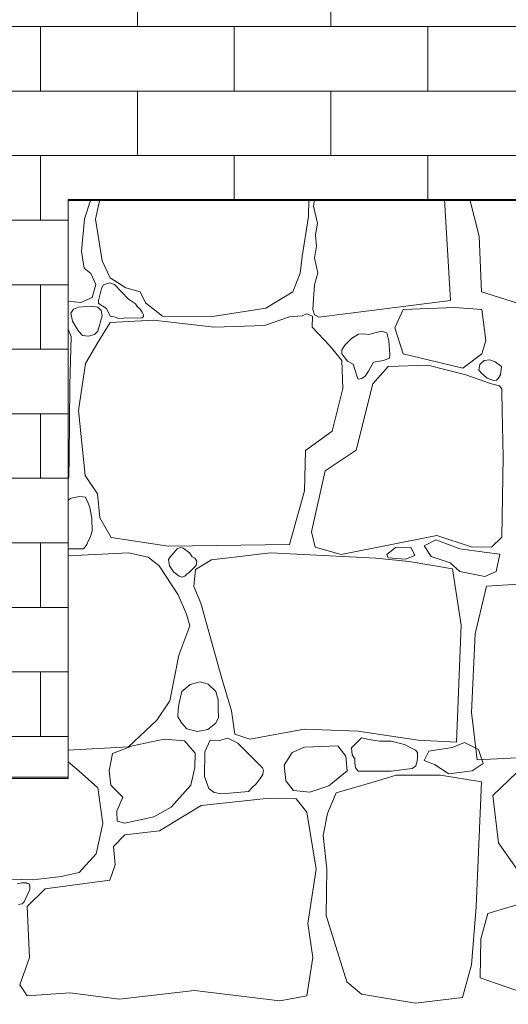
# Model space of a CAD drawing. Header units: millimetres. Extents: x 67877 to 166263, y -957 to 33454.
# Tile 24 of 98: x 76210 to 76717, y 3525 to 4547. Entities that reach past the tile are written whole.
import ezdxf

# ---------------------------------------------------------------- set-up
doc = ezdxf.new("R2010")
doc.units = ezdxf.units.MM
doc.linetypes.add('Wipeout_Contour', pattern=[1000, 0, -1000])
for name, color, linetype, lineweight in [('0_Nr_pióra__102', 9, 'Continuous', 5), ('0_Nr_pióra__2', 8, 'Continuous', 5), ('_elementy3d_Nr_pióra__102', 9, 'Continuous', 5), ('_elementy3d_Nr_pióra__2', 8, 'Continuous', 5)]:
    doc.layers.add(name, color=color, linetype=linetype, lineweight=lineweight)
doc.layers.add('_elementy3d', color=7, linetype='Continuous')

# ---------------------------------------------------------------- blocks, each defined once
blk = doc.blocks.new('*X24', base_point=(739731.4, 4226.7))
at = {"layer": '_elementy3d_Nr_pióra__102', "linetype": 'Continuous'}
for p, q in [((764539.1, 1477.9), (764545.6, 1498)), ((764554.9, 1498), (764550.5, 1477.4)), ((764771.6, 1480.1), (764772.1, 1498)), ((764778.1, 1498), (764777, 1490.9)), ((764919.1, 1393), (764912.8, 1498)), ((764949, 1459.9), (764939.4, 1498)), ((764777, 1490.9), (764781, 1473.4)), ((764536.1, 1444), (764539.1, 1477.9)), ((764550.5, 1477.4), (764557.4, 1434.1)), ((764765.2, 1438.8), (764771.6, 1480.1)), ((764781, 1473.4), (764779.1, 1461.3)), ((764779.1, 1461.3), (764780.2, 1449.4)), ((764951.3, 1401.9), (764949, 1459.9)), ((764538.8, 1426.6), (764536.1, 1444)), ((764780.2, 1449.4), (764778, 1437)), ((764557.4, 1434.1), (764565.8, 1416.7)), ((764763.2, 1421.4), (764765.2, 1438.8)), ((764778, 1437), (764781.3, 1421.8)), ((764545.8, 1421.2), (764538.8, 1426.6)), ((764551, 1409.8), (764545.8, 1421.2)), ((764755.3, 1402.1), (764763.2, 1421.4)), ((764781.3, 1421.8), (764777.9, 1409.4)), ((764565, 1411.4), (764559, 1409.3)), ((764570.2, 1409.8), (764565, 1411.4)), ((764565.8, 1416.7), (764581.9, 1406.1)), ((764547, 1396.2), (764551, 1409.8)), ((764556.7, 1405.6), (764553.6, 1393.2)), ((764559, 1409.3), (764556.7, 1405.6)), ((764584.8, 1394.5), (764570.2, 1409.8)), ((764581.9, 1406.1), (764596.8, 1402.1)), ((764596.8, 1402.1), (764602.5, 1390.5)), ((764727.5, 1385), (764755.3, 1402.1)), ((764777.9, 1409.4), (764776.8, 1394.3)), ((765040.3, 1373.9), (764951.3, 1401.9)), ((764522.2, 1392.4), (764535.3, 1391)), ((764535.3, 1391), (764547, 1396.2)), ((764553.6, 1393.2), (764553.8, 1390.2)), ((764587.9, 1392.2), (764584.8, 1394.5)), ((764592.2, 1389.5), (764587.9, 1392.2)), ((764602.5, 1390.5), (764620.1, 1376.9)), ((764776.8, 1394.3), (764776.3, 1383.6)), ((764782.3, 1375.9), (764919.1, 1393)), ((764527.7, 1384), (764525, 1380)), ((764525, 1380), (764526.7, 1371.5)), ((764532.9, 1386), (764527.7, 1384)), ((764545.5, 1387.3), (764532.9, 1386)), ((764552.9, 1386), (764545.5, 1387.3)), ((764556.5, 1382.6), (764552.9, 1386)), ((764553.8, 1390.2), (764555.7, 1388.5)), ((764555.7, 1388.5), (764561.8, 1384.8)), ((764557.5, 1377.2), (764556.5, 1382.6)), ((764561.8, 1384.8), (764565.7, 1376.8)), ((764593.7, 1386.7), (764592.2, 1389.5)), ((764596.8, 1384.1), (764593.7, 1386.7)), ((764599, 1380.9), (764596.8, 1384.1)), ((764600.3, 1378.2), (764599, 1380.9)), ((764672.1, 1376.4), (764727.5, 1385)), ((764776.3, 1383.6), (764778, 1378)), ((764870, 1383.6), (764861.4, 1364.6)), ((764923.3, 1385.6), (764870, 1383.6)), ((764951.7, 1383.6), (764923.3, 1385.6)), ((764955.7, 1351.4), (764951.7, 1383.6)), ((764526.7, 1371.5), (764532.9, 1361.3)), ((764552.9, 1361.3), (764557.5, 1377.2)), ((764565.8, 1370.2), (764552.9, 1349.6)), ((764565.7, 1376.8), (764571.2, 1375.6)), ((764610.9, 1372.7), (764565.8, 1370.2)), ((764571.2, 1375.6), (764574.6, 1374.3)), ((764574.6, 1374.3), (764579.5, 1374.6)), ((764579.5, 1374.6), (764598.9, 1375.1)), ((764598.9, 1375.1), (764600.3, 1376.3)), ((764600.3, 1376.3), (764600.3, 1378.2)), ((764673.8, 1365.5), (764610.9, 1372.7)), ((764620.1, 1376.9), (764672.1, 1376.4)), ((764752.1, 1376.1), (764726.1, 1367.2)), ((764765.1, 1377), (764752.1, 1376.1)), ((764769.6, 1379.3), (764765.1, 1377)), ((764775.9, 1376.6), (764769.6, 1379.3)), ((764775.6, 1365.5), (764775.9, 1376.6)), ((764778, 1378), (764782.3, 1375.9)), ((764525.2, 1355.7), (764522.2, 1363.3)), ((764532.9, 1361.3), (764536.9, 1356.6)), ((764549.4, 1357.9), (764552.9, 1361.3)), ((764726.1, 1367.2), (764673.8, 1365.5)), ((764793.9, 1345.9), (764775.6, 1365.5)), ((764847.5, 1361.3), (764834.1, 1357.8)), ((764853.1, 1359.4), (764847.5, 1361.3)), ((764861.4, 1364.6), (764870, 1337.6)), ((764523.9, 1305.2), (764525.2, 1355.7)), ((764536.9, 1356.6), (764543.4, 1355.9)), ((764552.9, 1349.6), (764540.1, 1327.8)), ((764543.4, 1355.9), (764549.4, 1357.9)), ((764816.5, 1353.6), (764809.8, 1346.9)), ((764823.8, 1358.2), (764816.5, 1353.6)), ((764828.4, 1358.3), (764823.8, 1358.2)), ((764834.1, 1357.8), (764828.4, 1358.3)), ((764855.3, 1351), (764853.1, 1359.4)), ((764856.2, 1337.4), (764855.3, 1351)), ((764951.7, 1337.6), (764955.7, 1351.4)), ((764806.3, 1330.8), (764793.9, 1345.9)), ((764809.8, 1346.9), (764806.3, 1341.8)), ((764806.3, 1341.8), (764806.3, 1337.6)), ((764806.3, 1337.6), (764812.2, 1330)), ((764807.3, 1301.8), (764806.3, 1330.8)), ((764812.2, 1330), (764818.2, 1327)), ((764834.1, 1319.6), (764839.1, 1328.9)), ((764839.1, 1328.9), (764849.7, 1330.7)), ((764849.7, 1330.7), (764855.9, 1333.3)), ((764855.9, 1333.3), (764856.2, 1337.4)), ((764870, 1337.6), (764931.9, 1322.9)), ((764931.9, 1322.9), (764951.7, 1337.6)), ((764949.6, 1326.7), (764954, 1330.7)), ((764954, 1330.7), (764960, 1331.4)), ((764960, 1331.4), (764965.5, 1329.5)), ((764965.5, 1329.5), (764972.2, 1324.4)), ((764540.1, 1327.8), (764532.9, 1279)), ((764818.2, 1327), (764821.9, 1314.7)), ((764830.6, 1314.6), (764834.1, 1319.6)), ((764854.4, 1324.4), (764838.5, 1306.5)), ((764895.5, 1325.8), (764854.4, 1324.4)), ((764935.1, 1315.7), (764895.5, 1325.8)), ((764948.6, 1320.8), (764949.6, 1326.7)), ((764951.7, 1317.1), (764948.6, 1320.8)), ((764972.2, 1324.4), (764971, 1315.8)), ((764821.9, 1314.7), (764823.3, 1311.4)), ((764823.3, 1311.4), (764827.2, 1311.9)), ((764827.2, 1311.9), (764830.6, 1314.6)), ((764961.9, 1306.5), (764935.1, 1315.7)), ((764957.2, 1312.4), (764951.7, 1317.1)), ((764963.9, 1310), (764957.2, 1312.4)), ((764966.9, 1310.4), (764963.9, 1310)), ((764968.5, 1312.1), (764966.9, 1310.4)), ((764971, 1315.8), (764968.5, 1312.1)), ((764523.1, 1229.9), (764523.9, 1305.2)), ((764796.2, 1257.5), (764807.3, 1301.8)), ((764838.5, 1306.5), (764821.2, 1237.7)), ((764969.9, 1304.3), (764961.9, 1306.5)), ((764972.4, 1301.2), (764969.9, 1304.3)), ((764972.5, 1298.8), (764972.4, 1301.2)), ((764972.8, 1278.5), (764972.5, 1298.8)), ((764532.9, 1279), (764539.8, 1211.4)), ((764973.7, 1230.7), (764972.8, 1278.5)), ((764768.7, 1237.2), (764796.2, 1257.5)), ((764767.7, 1195.3), (764768.7, 1237.2)), ((764821.2, 1237.7), (764789, 1216.1)), ((764522.7, 1209.7), (764523.1, 1229.9)), ((764972.3, 1147.3), (764973.7, 1230.7)), ((764522.2, 1208.6), (764522.7, 1209.7)), ((764539.8, 1211.4), (764552.7, 1192.3)), ((764789, 1216.1), (764774.9, 1153)), ((764525.3, 1187.7), (764522.2, 1185.9)), ((764534, 1189.6), (764525.3, 1187.7)), ((764540.2, 1188.8), (764534, 1189.6)), ((764542.8, 1182.7), (764540.2, 1188.8)), ((764552.7, 1192.3), (764555.2, 1167.3)), ((764752.1, 1139.8), (764767.7, 1195.3)), ((764544.6, 1178), (764542.8, 1182.7)), ((764546.7, 1166.7), (764544.6, 1178)), ((764547.2, 1153.4), (764546.7, 1166.7)), ((764555.2, 1167.3), (764566.8, 1147)), ((764542.8, 1143.1), (764545, 1146.9)), ((764545, 1146.9), (764547.2, 1153.4)), ((764566.8, 1147), (764626, 1137.9)), ((764774.9, 1153), (764778.6, 1136.9)), ((764805.8, 1129.4), (764904.9, 1149.2)), ((764904.9, 1149.2), (764940.6, 1137.4)), ((764961.9, 1136.9), (764972.3, 1147.3)), ((764522.2, 1135.4), (764522.4, 1135.2)), ((764522.4, 1135.2), (764529.9, 1135.2)), ((764529.9, 1135.2), (764538.1, 1135.3)), ((764538.1, 1135.3), (764539.8, 1137.4)), ((764539.8, 1137.4), (764541.5, 1139.7)), ((764541.5, 1139.7), (764542.8, 1143.1)), ((764626, 1137.9), (764752.1, 1139.8)), ((764635.3, 1135.2), (764631.9, 1130.9)), ((764638.4, 1136.5), (764635.3, 1135.2)), ((764641.6, 1135.9), (764638.4, 1136.5)), ((764648, 1130.9), (764641.6, 1135.9)), ((764778.6, 1136.9), (764805.8, 1129.4)), ((764853.1, 1129.2), (764862.2, 1136.6)), ((764862.2, 1136.6), (764878.1, 1137.1)), ((764878.1, 1137.1), (764882.2, 1128.3)), ((764904, 1144.5), (764891.9, 1138.3)), ((764891.9, 1138.3), (764899, 1127.1)), ((764928.7, 1135.1), (764904, 1144.5)), ((764954, 1131.6), (764928.7, 1135.1)), ((764940.6, 1137.4), (764961.9, 1136.9)), ((764584.8, 1130.9), (764522.2, 1127.8)), ((764605.4, 1126.5), (764584.8, 1130.9)), ((764616.8, 1117.5), (764605.4, 1126.5)), ((764628.3, 1127.2), (764626.2, 1124)), ((764631.9, 1130.9), (764628.3, 1127.2)), ((764650.8, 1127), (764648, 1130.9)), ((764653.7, 1125.5), (764650.8, 1127)), ((764655.6, 1122.3), (764653.7, 1125.5)), ((764732.3, 1130.9), (764671.1, 1123.7)), ((764841.5, 1125.5), (764732.3, 1130.9)), ((764876.4, 1122.2), (764841.5, 1125.5)), ((764854.5, 1126), (764853.1, 1129.2)), ((764872.5, 1124.5), (764854.5, 1126)), ((764882.2, 1128.3), (764872.5, 1124.5)), ((764899, 1127.1), (764918.7, 1120.7)), ((764970.5, 1129.8), (764954, 1131.6)), ((764966.7, 1111.8), (764970.5, 1129.8)), ((764636.4, 1087.6), (764616.8, 1117.5)), ((764626.2, 1124), (764627.4, 1117.7)), ((764627.4, 1117.7), (764631.9, 1111.1)), ((764648, 1111.1), (764655.1, 1118)), ((764671.1, 1123.7), (764654.5, 1113.8)), ((764655.1, 1118), (764655.6, 1122.3)), ((764921.2, 1114.4), (764876.4, 1122.2)), ((764918.7, 1120.7), (764929, 1111.8)), ((764930.1, 1056.1), (764921.2, 1114.4)), ((764631.9, 1111.1), (764637.5, 1106.7)), ((764637.5, 1106.7), (764640.4, 1105.9)), ((764640.4, 1105.9), (764643.3, 1106.7)), ((764643.3, 1106.7), (764645.4, 1108.8)), ((764645.4, 1108.8), (764648, 1111.1)), ((764654.5, 1113.8), (764652.7, 1096.2)), ((764929, 1111.8), (764954.9, 1106.5)), ((764954.9, 1106.5), (764966.7, 1111.8)), ((764652.7, 1096.2), (764659.8, 1078.7)), ((764956.5, 1096.5), (764944.8, 1046.8)), ((765001.3, 1099.3), (764956.5, 1096.5)), ((764645.1, 1067.3), (764636.4, 1087.6)), ((764659.8, 1078.7), (764681.2, 1002.9)), ((764648.5, 1055.4), (764645.1, 1067.3)), ((764637.1, 1024.9), (764648.5, 1055.4)), ((764925.4, 934.5), (764930.1, 1056.1)), ((764944.8, 1046.8), (764940.9, 965.4)), ((764627.7, 977.4), (764637.1, 1024.9)), ((764681.2, 1002.9), (764691.6, 967.2)), ((764649, 994.4), (764640.2, 987.2)), ((764659.2, 997.3), (764649, 994.4)), ((764667.5, 994.8), (764659.2, 997.3)), ((764675.5, 987.2), (764667.5, 994.8)), ((764640.2, 987.2), (764637.4, 975.5)), ((764677.8, 978.6), (764675.5, 987.2)), ((764614.4, 957.3), (764627.7, 977.4)), ((764637.4, 975.5), (764636.3, 968.3)), ((764678, 969.2), (764677.8, 978.6)), ((764636.3, 968.3), (764636.2, 960.8)), ((764678.1, 960.2), (764678, 969.2)), ((764691.6, 967.2), (764695.1, 942.7)), ((764940.9, 965.4), (764946.9, 916.3)), ((764584.8, 929.6), (764614.4, 957.3)), ((764636.2, 960.8), (764640.2, 954.1)), ((764640.2, 954.1), (764645.5, 948.4)), ((764667.3, 947.7), (764675.5, 954.1)), ((764675.5, 954.1), (764678.1, 960.2)), ((764645.5, 948.4), (764656.6, 945.7)), ((764656.6, 945.7), (764667.3, 947.7)), ((764695.1, 942.7), (764710.7, 937.5)), ((764710.7, 937.5), (764767.2, 947.9)), ((764767.2, 947.9), (764823.4, 945.9)), ((764823.4, 945.9), (764885.6, 936.5)), ((764588.8, 930.8), (764568.3, 922.6)), ((764621.8, 937.7), (764588.8, 930.8)), ((764642.8, 936), (764621.8, 937.7)), ((764654, 923.1), (764642.8, 936)), ((764669.6, 936.7), (764664, 924.4)), ((764679.3, 936.4), (764669.6, 936.7)), ((764687.9, 938.6), (764679.3, 936.4)), ((764698.3, 933.5), (764687.9, 938.6)), ((764724.1, 907.8), (764698.3, 933.5)), ((764802.3, 930.8), (764767.7, 929.3)), ((764810.5, 920.1), (764802.3, 930.8)), ((764823.4, 935.7), (764816.5, 928.6)), ((764826.9, 939.1), (764823.4, 935.7)), ((764834.8, 937.3), (764826.9, 939.1)), ((764845.5, 935.5), (764834.8, 937.3)), ((764857.6, 935.7), (764845.5, 935.5)), ((764871.3, 932.1), (764857.6, 935.7)), ((764877.2, 928.9), (764871.3, 932.1)), ((764885.6, 936.5), (764925.4, 934.5)), ((764920.8, 928.8), (764933.8, 934.3)), ((764933.8, 934.3), (764948.3, 927)), ((764522.2, 926.3), (764584.8, 929.6)), ((764568.3, 922.6), (764564.6, 904.7)), ((764653.7, 908.3), (764654, 923.1)), ((764664, 924.4), (764663.6, 898.8)), ((764754.8, 923.9), (764746.5, 910.5)), ((764767.7, 929.3), (764754.8, 923.9)), ((764811.9, 904.6), (764810.5, 920.1)), ((764816.5, 928.6), (764817.1, 921.5)), ((764817.1, 921.5), (764819.9, 917.3)), ((764882.8, 926.1), (764877.2, 928.9)), ((764884.9, 923.8), (764882.8, 926.1)), ((764884.9, 918.7), (764884.9, 923.8)), ((764891.9, 915.5), (764896.6, 925.2)), ((764896.6, 925.2), (764920.8, 928.8)), ((764946.9, 916.3), (765035.6, 920.8)), ((764948.3, 927), (764953, 912.2)), ((764533.6, 904.3), (764522.2, 914.2)), ((764746.5, 910.5), (764748.1, 894.4)), ((764819.9, 917.3), (764819.8, 912.9)), ((764819.8, 912.9), (764820.4, 907.9)), ((764879.3, 907.2), (764883.3, 909.9)), ((764883.3, 909.9), (764884.4, 914.7)), ((764884.4, 914.7), (764884.9, 918.7)), ((764902.4, 911.2), (764891.9, 915.5)), ((764917.6, 901.8), (764902.4, 911.2)), ((764953, 912.2), (764941.8, 904.7)), ((764996.3, 910.9), (764963, 879.2)), ((764552.9, 887), (764533.6, 904.3)), ((764564.6, 904.7), (764566.6, 889.7)), ((764649.4, 889.8), (764653.7, 908.3)), ((764721.6, 896.7), (764724.4, 900.9)), ((764725, 905.1), (764724.1, 907.8)), ((764724.4, 900.9), (764725, 905.1)), ((764792.7, 889.2), (764811.9, 904.6)), ((764820.4, 907.9), (764823.4, 904.5)), ((764823.4, 904.5), (764857.6, 904.5)), ((764862.8, 900.3), (764840, 893.4)), ((764857.6, 904.5), (764879.3, 907.2)), ((764885.8, 900.3), (764862.8, 900.3)), ((764908.8, 900.3), (764885.8, 900.3)), ((764951.4, 893.3), (764908.8, 900.3)), ((764941.8, 904.7), (764917.6, 901.8)), ((764566.6, 889.7), (764578.9, 877.5)), ((764629, 867.1), (764649.4, 889.8)), ((764663.6, 898.8), (764668.2, 886.3)), ((764713.2, 887.4), (764717.4, 891.2)), ((764717.4, 891.2), (764721.6, 896.7)), ((764748.1, 894.4), (764756, 884.2)), ((764840, 893.4), (764816, 886.5)), ((764945.8, 763.7), (764951.4, 893.3)), ((764558.1, 850), (764552.9, 887)), ((764668.2, 886.3), (764673.9, 882.1)), ((764673.9, 882.1), (764681.7, 880.8)), ((764681.7, 880.8), (764709.5, 883.4)), ((764709.5, 883.4), (764713.3, 887.6)), ((764756, 884.2), (764773.1, 882.5)), ((764773.1, 882.5), (764792.7, 889.2)), ((764800.6, 881.8), (764791.5, 860.3)), ((764816, 886.5), (764800.6, 881.8)), ((764963, 879.2), (764968.9, 830.1)), ((764578.9, 877.5), (764572.7, 862.9)), ((764727.8, 876.1), (764660.4, 868.6)), ((764758.8, 875.6), (764727.8, 876.1)), ((764770.1, 861.8), (764758.8, 875.6)), ((764572.7, 862.9), (764573, 852.5)), ((764611.1, 857), (764629, 867.1)), ((764660.4, 868.6), (764617.1, 842.4)), ((764779.8, 802.7), (764770.1, 861.8)), ((764791.5, 860.3), (764787, 837.7)), ((764551.4, 818.6), (764558.1, 850)), ((764573, 852.5), (764580.9, 850.3)), ((764580.9, 850.3), (764611.1, 857)), ((764617.1, 842.4), (764580.9, 838.2)), ((764580.9, 838.2), (764569.3, 826.3)), ((764787, 837.7), (764790.9, 802.9)), ((764968.9, 830.1), (764996.3, 790.9)), ((764533.6, 799.3), (764551.4, 818.6)), ((764569.3, 826.3), (764571, 807)), ((764515, 795.1), (764533.6, 799.3)), ((764571, 807), (764565.3, 791.3)), ((764771.1, 746.3), (764779.8, 802.7)), ((764790.9, 802.9), (764790, 754.4)), ((764443.7, 792.8), (764485.6, 791.6)), ((764474.2, 788.5), (764469.2, 787.4)), ((764478.4, 788.4), (764474.2, 788.5)), ((764479.7, 787.9), (764478.4, 788.4)), ((764481.7, 787.6), (764479.7, 787.9)), ((764482.3, 785.1), (764481.7, 787.6)), ((764485.6, 791.6), (764515, 795.1)), ((764565.3, 791.3), (764498.4, 782.2)), ((764476.6, 768.8), (764482.4, 781.7)), ((764498.4, 782.2), (764479.6, 763.9)), ((764482.4, 781.7), (764482.3, 785.1)), ((764474.4, 766.6), (764476.6, 768.8)), ((765013.5, 773.3), (764958, 756.7)), ((764470.6, 766.1), (764474.4, 766.6)), ((764479.6, 763.9), (764481.9, 710.9)), ((764941.1, 703.5), (764945.8, 763.7)), ((764958, 756.7), (764950.5, 730.2)), ((764776.3, 710.9), (764771.1, 746.3)), ((764790, 754.4), (764811.5, 685.8)), ((764950.5, 730.2), (764950, 689.9)), ((764481.9, 710.9), (764471.9, 682.6)), ((764770.1, 671), (764776.3, 710.9)), ((764931.7, 669.4), (764941.1, 703.5)), ((764811.5, 685.8), (764826.9, 673)), ((764950, 689.9), (765013.5, 667.8)), ((764471.9, 682.6), (764479.6, 671)), ((764575, 667.8), (764653.2, 676.7)), ((764653.2, 676.7), (764741.9, 666)), ((764479.6, 671), (764524, 674.2)), ((764524, 674.2), (764575, 667.8)), ((764741.9, 666), (764770.1, 671)), ((764826.9, 673), (764882.8, 663.5)), ((764882.8, 663.5), (764931.7, 669.4))]:
    blk.add_line(p, q, dxfattribs=at)
for p in [(764547, 1396.2), (764969.9, 1304.3), (764648, 1111.1)]:
    blk.add_point(p, dxfattribs=at)
blk = doc.blocks.new('Wypełnienie_1_4', base_point=(739731.4, 4226.7))
at = {"linetype": 'Wipeout_Contour', "ltscale": 9150146.435801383}
blk.add_wipeout([(758167.3, -352), (758167.3, -1152), (758988.1, -1166.2), (762468.4, -1273.4), (765892.2, -1314), (765892.2, 1498), (764522.2, 1498), (764522.2, 898), (763422.3, 898), (763422.3, 208.1), (762337.2, 208.1), (762337.2, -352)], dxfattribs=at).dxf.layer = '_elementy3d'
at = {"layer": '_elementy3d_Nr_pióra__2', "linetype": 'Continuous', "flags": 128}
blk.add_lwpolyline([(758167.3, -352), (758167.3, -1152), (758988.1, -1166.2), (762468.4, -1273.4), (765892.2, -1314), (765892.2, 1498), (764522.2, 1498), (764522.2, 898), (763422.3, 898), (763422.3, 208.1), (762337.2, 208.1), (762337.2, -352)], close=True, dxfattribs=at)
at = {"layer": '_elementy3d_Nr_pióra__102', "linetype": 'Continuous'}
blk.add_blockref('*X24', (739731.4, 4226.7), dxfattribs=at)

msp = doc.modelspace()

# ---------------------------------------------------------------- block references
at = {"layer": '_elementy3d_Nr_pióra__102', "linetype": 'Continuous'}
msp.add_blockref('Wypełnienie_1_4', (51469.328, 7089.581), dxfattribs=at)

# ---------------------------------------------------------------- next in the draw order: hatches: boundary and pattern name
at = {"layer": '0_Nr_pióra__102', "linetype": 'Continuous'}
h = msp.add_hatch(dxfattribs=at)
h.set_pattern_fill('Cegła___wiązanie_pospoli_00', color=256, style=0, pattern_type=2)
h.set_pattern_definition([(0, (75829.41, 4071.236), (0, 67), []), (90, (75829.4, 4071.24), (-201, 0), [67, -67]), (90, (75929.9, 4138.24), (-201, 0), [67, -201, 67, -67]), (90, (75879.66, 4272.24), (-100.5, 0), [67, -335])])
h.paths.add_polyline_path([(74019.7, 3873.392), (74285.619, 3681.97), (74285.619, 3069.742), (74305.675, 3069.742), (74305.675, 3667.93), (75160.23, 3069.742), (75160.23, 3759.581), (76260.195, 3759.581), (76260.195, 4359.581), (77630.187, 4359.581), (77630.126, 4823.519), (77570.455, 4823.519), (77570.455, 5072.73), (76320.455, 5072.73), (76320.455, 4838.956), (76259.02, 4838.956), (76259.31, 4876.258), (76229.001, 4875.969), (76229.001, 5072.73), (75926.805, 5072.73), (75926.572, 4879.504), (75896.496, 4879.216), (75896.496, 4911.392), (75590.457, 4911.392), (75590.457, 4738.392), (75290.457, 4738.392), (75290.457, 4565.392), (74990.457, 4565.392), (74990.457, 4392.392), (74690.457, 4392.392), (74690.457, 4219.392), (74617.711, 4219.392), (74617.711, 4039.962), (74587.711, 4039.962), (74587.689, 4219.392), (74562.326, 4219.392), (74562.339, 4039.962), (74532.306, 4039.962), (74532.306, 4219.392), (74390.457, 4219.392), (74390.457, 4046.392), (74090.457, 4046.392), (74090.457, 3873.392)])

# ---------------------------------------------------------------- next in the draw order: linework, layer by layer
at = {"layer": '0_Nr_pióra__2', "linetype": 'Continuous', "flags": 128}
msp.add_lwpolyline([(75160.23, 3759.581), (76260.195, 3759.581), (76260.195, 4359.581), (77630.187, 4359.581), (77630.126, 4823.519)], dxfattribs=at)

doc.saveas('drawing.dxf')
